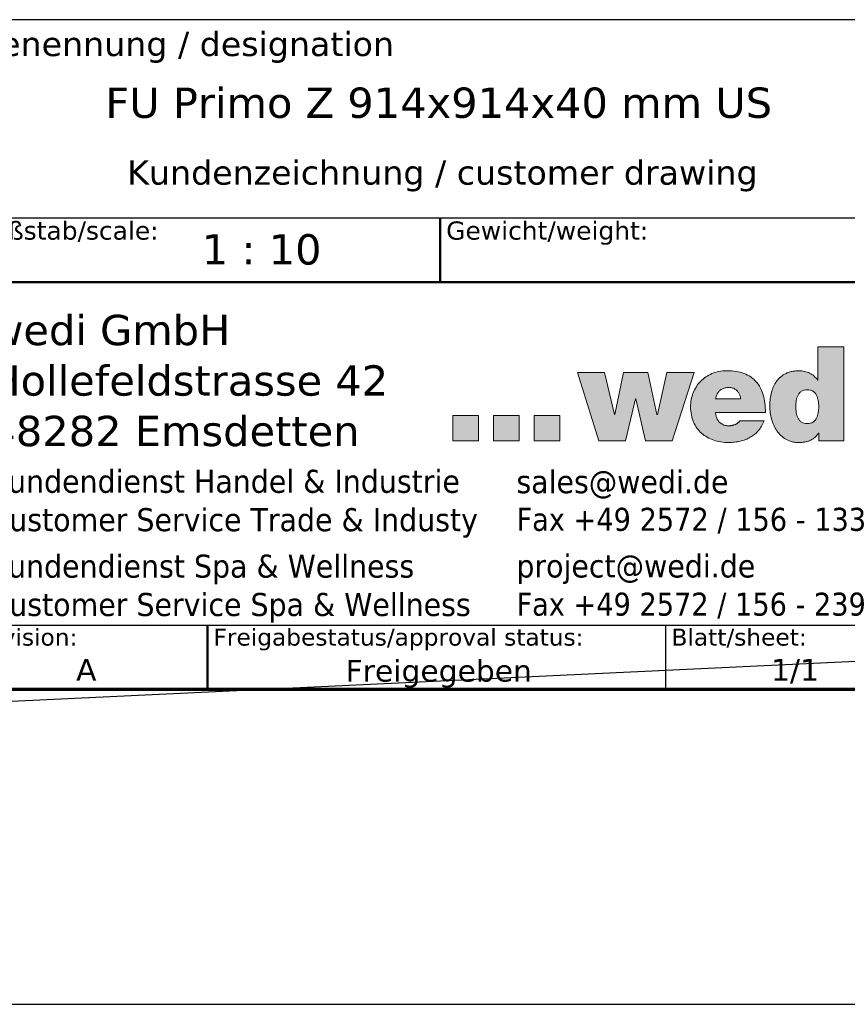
# Model space of a CAD drawing. Header units: millimetres. Extents: x -4572 to 4572, y -200 to 2910.
# Tile 3 of 14: x 1293 to 1976, y -200 to 613. Entities that reach past the tile are written whole.
import ezdxf
from ezdxf.enums import TextEntityAlignment as Align

# ---------------------------------------------------------------- set-up
doc = ezdxf.new("R2010")
doc.units = ezdxf.units.MM
doc.header["$LTSCALE"] = 10
doc.layers.get('0').update_dxf_attribs({"lineweight": 25})
for name, color, linetype, lineweight in [('AM_BOR', 7, 'Continuous', 25), ('Ebene 1', 7, 'Continuous', 25), ('Rahmen (ISO)', 7, 'Continuous', 70), ('Schraffur (ISO)', 7, 'Continuous', 18), ('Titel (ISO)', 7, 'Continuous', 50)]:
    doc.layers.add(name, color=color, linetype=linetype, lineweight=lineweight)
doc.styles.add('Notiztext 3.5', font='verdana.ttf')
doc.styles.add('Pfeiltext', font='verdana.ttf')
doc.styles.get("Standard").update_dxf_attribs({"font": 'verdana.ttf'})
doc.styles.add('Textstil26', font='verdana.ttf')
doc.styles.add('Textstil29', font='verdana.ttf')
doc.styles.add('Textstil30', font='verdana.ttf')
doc.styles.add('Textstil32', font='verdana.ttf', dxfattribs={"width": 0.800000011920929})
doc.styles.add('Textstil69', font='verdana.ttf')
doc.styles.add('Textstil76', font='verdana.ttf')
doc.styles.add('Textstil77', font='verdana.ttf')

# ---------------------------------------------------------------- blocks, each defined once
blk = doc.blocks.new('Ränder wedi_Zeichnungsrahmen')
at = {"layer": 'Rahmen (ISO)'}
blk.add_line((20, 6.000000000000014), (204.0000000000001, 6.000000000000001), dxfattribs=at)
blk = doc.blocks.new('Schriftfelder wedi Standard - Inch_Zoll ohne Toleranz')
at = {"layer": 'Schraffur (ISO)'}
h = blk.add_hatch(color=256, dxfattribs=at)
edge = h.paths.add_edge_path(flags=0)
edge.add_spline(control_points=[(-14.52667125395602, 20.66840562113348), (-14.43853187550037, 20.66938654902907), (-14.27227690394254, 20.68576383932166), (-14.0504047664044, 20.78063660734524), (-13.87983190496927, 20.92884998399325), (-13.75575909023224, 21.11674646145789), (-13.66996082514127, 21.33305740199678), (-13.59673058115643, 21.65184943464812), (-13.57128099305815, 22.06815680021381), (-13.5968381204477, 22.48384239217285), (-13.67005038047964, 22.79948014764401), (-13.75586729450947, 23.01437309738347), (-13.87998048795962, 23.20126289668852), (-14.05047962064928, 23.34898454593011), (-14.27248856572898, 23.44308794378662), (-14.52655678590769, 23.47029644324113), (-14.78051758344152, 23.4431028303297), (-15.00217526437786, 23.34897697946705), (-15.17228165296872, 23.20122858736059), (-15.29599934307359, 23.01433122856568), (-15.38146609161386, 22.7994471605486), (-15.45430939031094, 22.48380037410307), (-15.47963015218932, 22.06815759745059), (-15.45441632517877, 21.65188870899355), (-15.38155514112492, 21.33309439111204), (-15.29610711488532, 21.11677442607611), (-15.17243001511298, 20.92893441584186), (-15.00225028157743, 20.78045669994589), (-14.78072906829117, 20.68654297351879), (-14.61469817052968, 20.66742594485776), (-14.52667125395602, 20.66840562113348)], knot_values=[0, 0, 0, 0, 0.0346990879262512, 0.06491375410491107, 0.0934503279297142, 0.1223786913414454, 0.1527168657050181, 0.1845959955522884, 0.2507762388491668, 0.3161622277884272, 0.3477906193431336, 0.3779607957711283, 0.4067911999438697, 0.4352832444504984, 0.4654853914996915, 0.5001835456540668, 0.5348374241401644, 0.564994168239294, 0.5934474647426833, 0.6222501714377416, 0.6524035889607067, 0.6840236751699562, 0.7494071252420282, 0.8155848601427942, 0.8474557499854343, 0.877777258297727, 0.9066780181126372, 0.935175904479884, 0.965345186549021, 1, 1, 1, 1], degree=3, periodic=0)
edge = h.paths.add_edge_path()
edge.add_line((-13.65632898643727, 26.99831171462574), (-13.65632898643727, 24.2617700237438))
edge.add_line((-13.65632898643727, 24.26177002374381), (-13.67936230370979, 24.26177002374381))
edge.add_spline(control_points=[(-13.67936230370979, 24.26177002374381), (-13.77009829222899, 24.37447881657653), (-13.9524733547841, 24.60101818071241), (-14.32946908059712, 24.83916499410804), (-14.75776874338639, 24.99128241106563), (-15.17835598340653, 25.03343257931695), (-15.55142300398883, 25.01199902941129), (-15.86132548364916, 24.95979536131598), (-16.14138031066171, 24.87410281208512), (-16.47002703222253, 24.72328041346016), (-16.8226567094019, 24.46384015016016), (-17.14492027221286, 24.06240012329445), (-17.37325773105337, 23.60366973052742), (-17.52198535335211, 23.10991670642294), (-17.60255212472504, 22.60178394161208), (-17.62968364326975, 22.08204305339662), (-17.59542235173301, 21.55477613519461), (-17.48693687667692, 21.02781905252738), (-17.30632701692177, 20.52436808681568), (-17.05094934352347, 20.06374517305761), (-16.71802033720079, 19.66581275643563), (-16.30375702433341, 19.352351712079), (-15.8955615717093, 19.18600351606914), (-15.53861113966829, 19.11703323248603), (-15.22903299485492, 19.10026254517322), (-14.90945249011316, 19.11602352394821), (-14.60285456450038, 19.16455785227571), (-14.34862435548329, 19.24219304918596), (-14.08280751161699, 19.36999560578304), (-13.82682896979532, 19.57642084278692), (-13.67542755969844, 19.77326028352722), (-13.60400329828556, 19.86612012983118)], knot_values=[0, 0, 0, 0, 0.04315465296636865, 0.08673881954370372, 0.1316451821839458, 0.178540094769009, 0.2124042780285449, 0.2435730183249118, 0.2725919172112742, 0.2999959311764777, 0.3517792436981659, 0.4022063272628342, 0.4530110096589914, 0.5045812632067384, 0.5563214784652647, 0.6070023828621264, 0.6604428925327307, 0.7143792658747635, 0.7678791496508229, 0.8203112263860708, 0.8715817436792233, 0.9224217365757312, 0.974633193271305, 1.002175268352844, 1.031199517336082, 1.067419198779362, 1.097992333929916, 1.124095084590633, 1.14686653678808, 1.186158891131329, 1.221249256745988, 1.221249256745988, 1.221249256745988, 1.221249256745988], degree=3, periodic=0)
edge.add_line((-13.60400329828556, 19.86612012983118), (-13.58155415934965, 19.86612012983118))
edge.add_line((-13.58155415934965, 19.86612012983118), (-13.58155415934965, 19.24739181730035))
edge.add_line((-13.58155415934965, 19.24739181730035), (-11.50872251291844, 19.24739181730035))
edge.add_line((-11.50872251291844, 19.24739181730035), (-11.50872251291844, 26.99831171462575))
edge.add_line((-11.50872251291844, 26.99831171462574), (-13.65632898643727, 26.99831171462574))
for points in [[(-33.50274479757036, 24.89226535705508), (-31.74361691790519, 19.25673867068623), (-29.5392199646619, 19.25673867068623), (-28.7035945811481, 22.72129175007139), (-28.68281452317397, 22.72129175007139), (-27.86738501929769, 19.25673867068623), (-25.66494923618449, 19.25673867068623), (-23.8721893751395, 24.89226535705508), (-26.10909168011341, 24.89226535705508), (-26.88984602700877, 21.40772503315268), (-26.93365940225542, 21.40772503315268), (-27.6831602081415, 24.89226535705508), (-29.69160705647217, 24.89226535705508), (-30.4069751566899, 21.40772503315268), (-30.42800557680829, 21.40772503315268), (-31.26396477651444, 24.89226535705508)], [(-41.67694362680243, 21.33945962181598), (-43.77810792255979, 21.33945962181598), (-43.77810792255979, 19.23771114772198), (-41.67694362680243, 19.23771114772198)], [(-38.31645774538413, 21.33945962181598), (-40.41762204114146, 21.33945962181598), (-40.41762204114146, 19.25673867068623), (-38.31645774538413, 19.25673867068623)], [(-34.95739058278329, 21.33945962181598), (-34.95739058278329, 19.25673867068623), (-37.05684407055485, 19.25673867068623), (-37.05684407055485, 21.33945962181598)]]:
    blk.add_hatch(color=256, dxfattribs=at).paths.add_polyline_path(points)
h = blk.add_hatch(color=256, dxfattribs=at)
edge = h.paths.add_edge_path(flags=0)
edge.add_spline(control_points=[(-20.98426204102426, 23.64450215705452), (-20.93361218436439, 23.64454974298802), (-20.83437356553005, 23.63754410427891), (-20.69147196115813, 23.60588274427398), (-20.55957938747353, 23.5548363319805), (-20.43987860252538, 23.48610563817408), (-20.33350778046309, 23.4013683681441), (-20.24149284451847, 23.30219102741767), (-20.16524251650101, 23.19053605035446), (-20.10469144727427, 23.06678253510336), (-20.06540926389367, 22.93726973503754), (-20.03723755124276, 22.81162278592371), (-20.04818145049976, 22.7487896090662), (-20.03186208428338, 22.69787830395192), (-20.05383970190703, 22.70000191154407), (-20.08154656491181, 22.69841984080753), (-20.13424444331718, 22.69940583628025), (-20.20583445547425, 22.69897524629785), (-20.33532407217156, 22.69918562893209), (-20.52850526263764, 22.69905292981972), (-20.78674112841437, 22.69910726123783), (-21.0652178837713, 22.69908162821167), (-21.34366291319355, 22.69912245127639), (-21.60198283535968, 22.6990007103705), (-21.79495383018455, 22.69930830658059), (-21.9247773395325, 22.69881928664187), (-21.99568389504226, 22.69982032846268), (-22.04994681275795, 22.69752804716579), (-22.07514250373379, 22.70120611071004), (-22.09317685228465, 22.69769359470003), (-22.08774736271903, 22.71288525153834), (-22.08593480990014, 22.74504617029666), (-22.06336486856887, 22.83756191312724), (-22.03018547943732, 22.96177174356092), (-21.97088271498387, 23.10334015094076), (-21.89801107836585, 23.22865513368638), (-21.81015043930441, 23.33869654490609), (-21.70763393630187, 23.43258354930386), (-21.59050083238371, 23.50991948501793), (-21.45897585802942, 23.57030233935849), (-21.31323256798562, 23.61347009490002), (-21.15340026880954, 23.6392758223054), (-21.04198039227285, 23.64444793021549), (-20.98426204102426, 23.64450215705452)], knot_values=[-1, -1, -1, -1, -0.9705218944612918, -0.9423438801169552, -0.915116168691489, -0.8885306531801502, -0.8623203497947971, -0.8362542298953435, -0.81012821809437, -0.7837536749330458, -0.7569448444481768, -0.7295066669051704, -0.7154766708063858, -0.7107476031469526, -0.7096778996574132, -0.703909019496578, -0.6937109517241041, -0.6795758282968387, -0.6619957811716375, -0.6184694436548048, -0.5670689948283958, -0.5117314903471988, -0.4563939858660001, -0.4049935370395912, -0.3614671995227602, -0.3438871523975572, -0.3297520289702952, -0.3195539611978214, -0.3137850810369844, -0.3127153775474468, -0.311324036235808, -0.3071444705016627, -0.2907787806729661, -0.2596290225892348, -0.2302953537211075, -0.2023696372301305, -0.1753595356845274, -0.1487009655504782, -0.1217865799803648, -0.09400495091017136, -0.06477885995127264, -0.03359195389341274, 0, 0, 0, 0], degree=3, periodic=0)
edge = h.paths.add_edge_path()
edge.add_line((-17.97782995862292, 21.58172672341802), (-22.100626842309, 21.58172672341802))
edge.add_spline(control_points=[(-22.10062684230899, 21.58172672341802), (-22.09664542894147, 21.54234334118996), (-22.088802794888, 21.46476549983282), (-22.06743743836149, 21.35143565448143), (-22.03917629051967, 21.24315814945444), (-22.00338687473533, 21.14037833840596), (-21.96024097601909, 21.04347960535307), (-21.909701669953, 20.95286696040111), (-21.85178543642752, 20.86894745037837), (-21.78649809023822, 20.79213631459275), (-21.71385568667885, 20.72285415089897), (-21.6338830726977, 20.66152563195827), (-21.54661618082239, 20.6085688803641), (-21.45210002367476, 20.56441208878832), (-21.35038417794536, 20.52940632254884), (-21.24151856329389, 20.50415375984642), (-21.12554475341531, 20.48820588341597), (-21.0457855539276, 20.48631767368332), (-21.0048751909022, 20.48534916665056)], knot_values=[0, 0, 0, 0, 0.01187078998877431, 0.02338321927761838, 0.03455617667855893, 0.04541550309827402, 0.05599510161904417, 0.06633797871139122, 0.07649707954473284, 0.08653574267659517, 0.09652758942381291, 0.1065557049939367, 0.1167110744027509, 0.1270903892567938, 0.1377934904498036, 0.148920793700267, 0.1605710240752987, 0.1728394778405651, 0.1728394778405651, 0.1728394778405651, 0.1728394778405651], degree=3, periodic=0)
edge.add_spline(control_points=[(-21.0048751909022, 20.48534916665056), (-20.98301148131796, 20.48564678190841), (-20.93911252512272, 20.48624434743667), (-20.87321772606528, 20.49103222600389), (-20.80729502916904, 20.4986756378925), (-20.7416885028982, 20.50947293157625), (-20.67674201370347, 20.52336066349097), (-20.61279936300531, 20.54037314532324), (-20.55020418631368, 20.56051897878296), (-20.48930006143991, 20.58381436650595), (-20.43043028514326, 20.61027429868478), (-20.37393915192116, 20.63991583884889), (-20.32016824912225, 20.672755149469), (-20.26947171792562, 20.70881729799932), (-20.22216294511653, 20.74810149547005), (-20.17871366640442, 20.79070807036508), (-20.13902540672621, 20.83636901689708), (-20.11643447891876, 20.86956554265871), (-20.10515709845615, 20.88613723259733)], knot_values=[0, 0, 0, 0, 0.006558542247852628, 0.01316854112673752, 0.01980974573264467, 0.026462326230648, 0.03310723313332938, 0.03972657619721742, 0.04630403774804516, 0.05282533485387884, 0.05927874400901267, 0.06565570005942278, 0.07195147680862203, 0.07816594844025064, 0.08430441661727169, 0.09037846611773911, 0.09640678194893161, 0.1024158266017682, 0.1024158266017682, 0.1024158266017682, 0.1024158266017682], degree=3, periodic=0)
edge.add_line((-20.10515709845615, 20.88613723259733), (-18.09666852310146, 20.88613723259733))
edge.add_spline(control_points=[(-18.09666852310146, 20.88613723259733), (-18.15657729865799, 20.74144782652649), (-18.27376587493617, 20.4584184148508), (-18.54048143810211, 20.08909333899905), (-18.85779971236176, 19.77903811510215), (-19.22363462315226, 19.52933145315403), (-19.62803331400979, 19.33775410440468), (-20.06365333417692, 19.20286633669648), (-20.52289057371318, 19.12303600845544), (-21.05493586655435, 19.09439596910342), (-21.63870943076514, 19.13647766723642), (-22.24542184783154, 19.28110726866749), (-22.79072239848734, 19.52169443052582), (-23.26320117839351, 19.85642300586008), (-23.65035965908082, 20.28322484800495), (-23.93944383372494, 20.79856111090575), (-24.11771022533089, 21.39756035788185), (-24.17350250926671, 22.0264958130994), (-24.11979115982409, 22.64393569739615), (-23.95865744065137, 23.20773782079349), (-23.69880157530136, 23.71870812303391), (-23.34656155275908, 24.16462550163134), (-22.90909115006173, 24.53309201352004), (-22.39354934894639, 24.81074187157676), (-21.80755023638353, 24.98684939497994), (-21.13089921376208, 25.04225984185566), (-20.42695935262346, 24.99075721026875), (-19.74705616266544, 24.82468954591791), (-19.17679961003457, 24.53937773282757), (-18.71862883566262, 24.13937963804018), (-18.37368699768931, 23.63253413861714), (-18.13866399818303, 23.02892947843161), (-17.99994632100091, 22.33443044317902), (-17.98546046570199, 21.84142182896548), (-17.97782995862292, 21.58172672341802)], knot_values=[0, 0, 0, 0, 0.04684472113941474, 0.09163375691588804, 0.1355175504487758, 0.1793897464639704, 0.2238614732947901, 0.2692816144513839, 0.3157834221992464, 0.3633384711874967, 0.4288298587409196, 0.4906578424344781, 0.5495484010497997, 0.606551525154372, 0.663101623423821, 0.7210033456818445, 0.7823195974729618, 0.8491983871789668, 0.909267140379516, 0.9672890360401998, 1.024005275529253, 1.080171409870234, 1.136633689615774, 1.194395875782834, 1.254659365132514, 1.318824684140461, 1.396986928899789, 1.4655512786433, 1.527499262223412, 1.586410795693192, 1.646021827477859, 1.709592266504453, 1.779522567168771, 1.85736013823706, 1.85736013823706, 1.85736013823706, 1.85736013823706], degree=3, periodic=0)
at = {"layer": 'AM_BOR', "color": 7}
for p, q in [((-4.835435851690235, 53.99550874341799), (-188.8354355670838, 53.99550874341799)), ((-188.8354355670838, 37.64550874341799), (-4.835435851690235, 37.64550874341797)), ((-130.1354355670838, 4.045508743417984), (-4.835435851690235, 4.045508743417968)), ((-26.23543585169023, 4.045508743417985), (-26.23543585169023, -1.254491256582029)), ((-188.8354355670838, -1.254491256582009), (-4.835435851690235, -1.254491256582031))]:
    blk.add_line(p, q, dxfattribs=at)
at = {"layer": 'Ebene 1', "lineweight": 5}
for p, q in [((-31.74361691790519, 19.25673867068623), (-33.50274479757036, 24.89226535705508)), ((-33.50274479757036, 24.89226535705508), (-31.26396477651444, 24.89226535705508)), ((-31.26396477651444, 24.89226535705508), (-30.42800557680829, 21.40772503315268)), ((-30.4069751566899, 21.40772503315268), (-29.69160705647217, 24.89226535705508)), ((-29.69160705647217, 24.89226535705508), (-27.6831602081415, 24.89226535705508)), ((-27.6831602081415, 24.89226535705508), (-26.93365940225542, 21.40772503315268)), ((-26.88984602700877, 21.40772503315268), (-26.10909168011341, 24.89226535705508)), ((-26.10909168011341, 24.89226535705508), (-23.8721893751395, 24.89226535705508)), ((-23.8721893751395, 24.89226535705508), (-25.66494923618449, 19.25673867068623)), ((-28.7035945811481, 22.72129175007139), (-29.5392199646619, 19.25673867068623)), ((-28.68281452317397, 22.72129175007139), (-28.7035945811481, 22.72129175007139)), ((-27.86738501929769, 19.25673867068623), (-28.68281452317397, 22.72129175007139)), ((-41.67694362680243, 21.33945962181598), (-43.77810792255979, 21.33945962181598)), ((-43.77810792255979, 21.33945962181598), (-43.77810792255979, 19.23771114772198)), ((-41.67694362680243, 19.23771114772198), (-41.67694362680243, 21.33945962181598)), ((-38.31645774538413, 21.33945962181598), (-40.41762204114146, 21.33945962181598)), ((-40.41762204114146, 21.33945962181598), (-40.41762204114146, 19.25673867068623)), ((-38.31645774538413, 19.25673867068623), (-38.31645774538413, 21.33945962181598)), ((-37.05684407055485, 21.33945962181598), (-37.05684407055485, 19.25673867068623)), ((-34.95739058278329, 21.33945962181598), (-37.05684407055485, 21.33945962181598)), ((-34.95739058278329, 19.25673867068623), (-34.95739058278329, 21.33945962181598)), ((-30.42800557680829, 21.40772503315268), (-30.4069751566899, 21.40772503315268)), ((-26.93365940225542, 21.40772503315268), (-26.88984602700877, 21.40772503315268)), ((-43.77810792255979, 19.23771114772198), (-41.67694362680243, 19.23771114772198)), ((-40.41762204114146, 19.25673867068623), (-38.31645774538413, 19.25673867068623)), ((-37.05684407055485, 19.25673867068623), (-34.95739058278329, 19.25673867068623)), ((-29.5392199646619, 19.25673867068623), (-31.74361691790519, 19.25673867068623)), ((-25.66494923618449, 19.25673867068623), (-27.86738501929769, 19.25673867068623))]:
    blk.add_line(p, q, dxfattribs=at)
for points in [[(-13.65632898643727, 26.99831171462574), (-13.65632898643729, 26.99046152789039), (-13.65632898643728, 26.96757906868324), (-13.65632898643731, 26.93066648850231), (-13.65632898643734, 26.8807259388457), (-13.65632898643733, 26.81875957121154), (-13.65632898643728, 26.74576953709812), (-13.65632898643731, 26.6627579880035), (-13.65632898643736, 26.57072707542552), (-13.65632898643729, 26.36361576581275), (-13.65632898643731, 26.13245282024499), (-13.65632898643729, 25.63004086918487), (-13.65632898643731, 25.12762891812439), (-13.65632898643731, 24.8964659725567), (-13.65632898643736, 24.68935466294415), (-13.65632898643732, 24.59732375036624), (-13.65632898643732, 24.51431220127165), (-13.65632898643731, 24.44132216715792), (-13.65632898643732, 24.37935579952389), (-13.65632898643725, 24.32941524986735), (-13.65632898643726, 24.29250266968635), (-13.65632898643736, 24.26962021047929), (-13.65632898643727, 24.26177002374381)], [(-11.50872251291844, 26.99831171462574), (-11.51488324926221, 26.99831171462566), (-11.53284114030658, 26.99831171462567), (-11.56180970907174, 26.9983117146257), (-11.60100247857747, 26.99831171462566), (-11.64963297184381, 26.9983117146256), (-11.70691471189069, 26.99831171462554), (-11.77206122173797, 26.99831171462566), (-11.84428602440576, 26.99831171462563), (-12.00682460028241, 26.99831171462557), (-12.18823862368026, 26.99831171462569), (-12.58252574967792, 26.99831171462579), (-12.97681287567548, 26.99831171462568), (-13.15822689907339, 26.99831171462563), (-13.32076547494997, 26.99831171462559), (-13.39299027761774, 26.99831171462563), (-13.45813678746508, 26.99831171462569), (-13.51541852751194, 26.99831171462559), (-13.56404902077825, 26.99831171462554), (-13.60324179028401, 26.99831171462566), (-13.63221035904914, 26.99831171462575), (-13.65016825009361, 26.99831171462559), (-13.65632898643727, 26.99831171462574)], [(-11.50872251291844, 19.24739181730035), (-11.50872251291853, 19.26962651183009), (-11.5087225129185, 19.33443828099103), (-11.50872251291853, 19.43898865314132), (-11.50872251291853, 19.58043915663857), (-11.50872251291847, 19.75595131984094), (-11.50872251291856, 19.96268667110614), (-11.50872251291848, 20.19780673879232), (-11.50872251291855, 20.45847305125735), (-11.50872251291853, 21.04509052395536), (-11.50872251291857, 21.69983131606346), (-11.50872251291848, 23.1228517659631), (-11.50872251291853, 24.5458722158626), (-11.50872251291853, 25.20061300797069), (-11.50872251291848, 25.78723048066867), (-11.50872251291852, 26.04789679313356), (-11.50872251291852, 26.28301686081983), (-11.50872251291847, 26.48975221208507), (-11.50872251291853, 26.66526437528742), (-11.50872251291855, 26.80671487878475), (-11.50872251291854, 26.911265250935), (-11.50872251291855, 26.97607702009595), (-11.50872251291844, 26.99831171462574)], [(-17.97782995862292, 21.58172672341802), (-18.02361444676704, 22.35875473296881), (-18.16337569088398, 23.04394922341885), (-18.40072536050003, 23.63368238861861), (-18.73927512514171, 24.12432642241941), (-19.18263665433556, 24.51225351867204), (-19.73442161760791, 24.7938358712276), (-20.39824168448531, 24.96544567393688), (-21.17770852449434, 25.02345512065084), (-21.81649302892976, 24.9628484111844), (-22.39353881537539, 24.78910441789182), (-22.90162352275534, 24.5143373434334), (-23.33352478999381, 24.15066139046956), (-23.68202025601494, 23.71019076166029), (-23.93988755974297, 23.20503965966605), (-24.09990434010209, 22.64732228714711), (-24.15484823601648, 22.04915284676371), (-24.09297928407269, 21.38323281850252), (-23.91451492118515, 20.7966164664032), (-23.63016888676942, 20.29222745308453), (-23.25065492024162, 19.87298944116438), (-22.78668676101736, 19.54182609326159), (-22.24897814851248, 19.30166107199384), (-21.64824282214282, 19.15541803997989), (-20.995194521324, 19.10602065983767), (-20.52039135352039, 19.13267061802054), (-20.06241428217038, 19.21328584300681), (-19.62891989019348, 19.34886436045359), (-19.2275647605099, 19.54040419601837), (-18.86600547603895, 19.78890337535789), (-18.5518986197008, 20.09535992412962), (-18.29290077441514, 20.46077186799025), (-18.09666852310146, 20.88613723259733)], [(-13.67936230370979, 24.26177002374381), (-13.96791249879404, 24.58266127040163), (-14.33211900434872, 24.82205963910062), (-14.75550486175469, 24.97173447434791), (-15.22159311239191, 25.02345512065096), (-15.55973561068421, 25.0050719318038), (-15.86683161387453, 24.95177013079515), (-16.14415481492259, 24.86632136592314), (-16.3929789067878, 24.7514972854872), (-16.81022453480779, 24.4448097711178), (-17.12875804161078, 24.05388077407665), (-17.35876897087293, 23.60088348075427), (-17.51044686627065, 23.10799107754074), (-17.59398127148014, 22.59737675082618), (-17.61956173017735, 22.09121368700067), (-17.58335978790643, 21.55803620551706), (-17.47431126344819, 21.02981120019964), (-17.29175211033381, 20.52692362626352), (-17.03501828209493, 20.06975843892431), (-16.70344573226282, 19.67870059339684), (-16.2963704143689, 19.37413504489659), (-15.81312828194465, 19.17644674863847), (-15.54273714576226, 19.12405186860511), (-15.25305528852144, 19.10602065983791), (-14.89130415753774, 19.12398316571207), (-14.58975729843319, 19.17439299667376), (-14.34054395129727, 19.25203362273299), (-14.13579335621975, 19.35168851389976), (-13.82819738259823, 19.59617497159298), (-13.60400329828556, 19.86612012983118)], [(-13.65632898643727, 24.26177002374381), (-13.65639506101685, 24.26177002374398), (-13.65658766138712, 24.26177002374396), (-13.65689835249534, 24.261770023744), (-13.65731869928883, 24.26177002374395), (-13.65784026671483, 24.26177002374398), (-13.65845461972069, 24.26177002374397), (-13.65915332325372, 24.26177002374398), (-13.65992794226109, 24.26177002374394), (-13.66167118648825, 24.26177002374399), (-13.66361687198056, 24.26177002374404), (-13.66784564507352, 24.26177002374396), (-13.67207441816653, 24.26177002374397), (-13.6740201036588, 24.26177002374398), (-13.67576334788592, 24.26177002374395), (-13.67653796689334, 24.26177002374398), (-13.67723667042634, 24.26177002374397), (-13.67785102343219, 24.26177002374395), (-13.67837259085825, 24.26177002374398), (-13.67879293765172, 24.26177002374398), (-13.67910362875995, 24.26177002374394), (-13.67929622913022, 24.26177002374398), (-13.67936230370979, 24.26177002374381)], [(-21.0048751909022, 20.48534916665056), (-21.12744638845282, 20.49062148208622), (-21.24290585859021, 20.50617453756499), (-21.35123220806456, 20.53161249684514), (-21.45240404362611, 20.56653952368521), (-21.54639997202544, 20.61055978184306), (-21.63319860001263, 20.66327743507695), (-21.71277853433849, 20.72429664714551), (-21.78511838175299, 20.79322158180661), (-21.85019674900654, 20.86965640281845), (-21.90799224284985, 20.95320527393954), (-21.95848347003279, 21.04347235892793), (-22.00164903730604, 21.14006182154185), (-22.03746755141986, 21.24257782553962), (-22.06591761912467, 21.3506245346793), (-22.08697784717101, 21.46380611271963), (-22.10062684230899, 21.58172672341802)], [(-22.10062684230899, 21.58172672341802), (-22.08879997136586, 21.581726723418), (-22.05432590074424, 21.58172672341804), (-21.99871444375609, 21.58172672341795), (-21.9234754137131, 21.58172672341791), (-21.83011862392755, 21.58172672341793), (-21.72015388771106, 21.58172672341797), (-21.59509101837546, 21.58172672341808), (-21.45643982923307, 21.5817267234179), (-21.14441174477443, 21.58172672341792), (-20.7961481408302, 21.58172672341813), (-20.03922840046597, 21.58172672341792), (-19.28230866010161, 21.58172672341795), (-18.93404505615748, 21.58172672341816), (-18.62201697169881, 21.58172672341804), (-18.48336578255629, 21.58172672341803), (-18.35830291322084, 21.58172672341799), (-18.24833817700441, 21.58172672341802), (-18.15498138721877, 21.58172672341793), (-18.07974235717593, 21.58172672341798), (-18.02413090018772, 21.58172672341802), (-17.98965682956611, 21.58172672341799), (-17.97782995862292, 21.58172672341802)], [(-20.10515709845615, 20.88613723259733), (-20.13993296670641, 20.83713212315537), (-20.17918589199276, 20.79137988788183), (-20.22256954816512, 20.74886793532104), (-20.26973760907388, 20.70958367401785), (-20.32034374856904, 20.67351451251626), (-20.37404164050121, 20.64064785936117), (-20.43048495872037, 20.61097112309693), (-20.48932737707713, 20.58447171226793), (-20.55022256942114, 20.56113703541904), (-20.61282420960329, 20.54095450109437), (-20.67678597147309, 20.52391151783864), (-20.74176152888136, 20.5099954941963), (-20.80740455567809, 20.4991938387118), (-20.87336872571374, 20.49149395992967), (-20.93930771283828, 20.48688326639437), (-21.0048751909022, 20.48534916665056)], [(-18.09666852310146, 20.88613723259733), (-18.10243017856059, 20.88613723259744), (-18.11922479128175, 20.88613723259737), (-18.14631683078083, 20.88613723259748), (-18.18297076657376, 20.88613723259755), (-18.22845106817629, 20.88613723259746), (-18.2820222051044, 20.88613723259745), (-18.34294864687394, 20.88613723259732), (-18.41049486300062, 20.88613723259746), (-18.56250449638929, 20.88613723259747), (-18.73216686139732, 20.88613723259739), (-19.10091281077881, 20.88613723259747), (-19.46965876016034, 20.88613723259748), (-19.63932112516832, 20.88613723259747), (-19.79133075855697, 20.88613723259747), (-19.85887697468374, 20.88613723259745), (-19.91980341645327, 20.88613723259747), (-19.9733745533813, 20.88613723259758), (-20.01885485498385, 20.88613723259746), (-20.05550879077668, 20.88613723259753), (-20.08260083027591, 20.88613723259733), (-20.09939544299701, 20.88613723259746), (-20.10515709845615, 20.88613723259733)], [(-13.60400329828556, 19.86612012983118), (-13.60393889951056, 19.86612012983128), (-13.6037511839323, 19.86612012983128), (-13.60344837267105, 19.86612012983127), (-13.60303868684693, 19.86612012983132), (-13.60253034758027, 19.86612012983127), (-13.60193157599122, 19.86612012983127), (-13.6012505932, 19.86612012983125), (-13.60049562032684, 19.86612012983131), (-13.59879658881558, 19.86612012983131), (-13.59690025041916, 19.86612012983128), (-13.59277872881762, 19.86612012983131), (-13.5886572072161, 19.86612012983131), (-13.58676086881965, 19.86612012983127), (-13.58506183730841, 19.86612012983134), (-13.58430686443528, 19.86612012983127), (-13.58362588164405, 19.86612012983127), (-13.583027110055, 19.8661201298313), (-13.58251877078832, 19.86612012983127), (-13.58210908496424, 19.86612012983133), (-13.58180627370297, 19.86612012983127), (-13.58161855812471, 19.86612012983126), (-13.58155415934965, 19.86612012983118)], [(-13.58155415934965, 19.86612012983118), (-13.58155415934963, 19.86434521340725), (-13.58155415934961, 19.85917152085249), (-13.58155415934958, 19.85082563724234), (-13.58155415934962, 19.83953414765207), (-13.58155415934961, 19.82552363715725), (-13.58155415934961, 19.80902069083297), (-13.58155415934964, 19.79025189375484), (-13.58155415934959, 19.76944383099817), (-13.5815541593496, 19.722616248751), (-13.58155415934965, 19.67035062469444), (-13.58155415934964, 19.55675597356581), (-13.58155415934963, 19.4431613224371), (-13.58155415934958, 19.39089569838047), (-13.5815541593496, 19.34406811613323), (-13.58155415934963, 19.32326005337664), (-13.58155415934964, 19.30449125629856), (-13.58155415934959, 19.28798830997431), (-13.58155415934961, 19.27397779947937), (-13.58155415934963, 19.26268630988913), (-13.58155415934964, 19.25434042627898), (-13.58155415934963, 19.24916673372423), (-13.58155415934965, 19.24739181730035)], [(-13.58155415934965, 19.24739181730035), (-13.57560792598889, 19.24739181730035), (-13.55827528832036, 19.24739181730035), (-13.53031533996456, 19.24739181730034), (-13.49248717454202, 19.24739181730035), (-13.44554988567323, 19.24739181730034), (-13.39026256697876, 19.24739181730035), (-13.32738431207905, 19.24739181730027), (-13.25767421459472, 19.24739181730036), (-13.10079486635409, 19.24739181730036), (-12.92569727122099, 19.24739181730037), (-12.54513833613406, 19.24739181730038), (-12.16457940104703, 19.2473918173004), (-11.98948180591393, 19.24739181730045), (-11.83260245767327, 19.24739181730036), (-11.76289236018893, 19.24739181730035), (-11.70001410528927, 19.24739181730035), (-11.64472678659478, 19.24739181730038), (-11.59778949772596, 19.24739181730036), (-11.55996133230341, 19.24739181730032), (-11.53200138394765, 19.24739181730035), (-11.51466874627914, 19.24739181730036), (-11.50872251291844, 19.24739181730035)]]:
    blk.add_spline(points, degree=3, dxfattribs=at)
for points, knots in [([(-20.98426204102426, 23.64450215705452), (-20.93361218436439, 23.64454974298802), (-20.83437356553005, 23.63754410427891), (-20.69147196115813, 23.60588274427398), (-20.55957938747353, 23.5548363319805), (-20.43987860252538, 23.48610563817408), (-20.33350778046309, 23.4013683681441), (-20.24149284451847, 23.30219102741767), (-20.16524251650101, 23.19053605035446), (-20.10469144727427, 23.06678253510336), (-20.06540926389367, 22.93726973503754), (-20.03723755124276, 22.81162278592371), (-20.04818145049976, 22.7487896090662), (-20.03186208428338, 22.69787830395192), (-20.05383970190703, 22.70000191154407), (-20.08154656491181, 22.69841984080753), (-20.13424444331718, 22.69940583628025), (-20.20583445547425, 22.69897524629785), (-20.33532407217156, 22.69918562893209), (-20.52850526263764, 22.69905292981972), (-20.78674112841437, 22.69910726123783), (-21.0652178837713, 22.69908162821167), (-21.34366291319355, 22.69912245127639), (-21.60198283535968, 22.6990007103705), (-21.79495383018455, 22.69930830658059), (-21.9247773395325, 22.69881928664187), (-21.99568389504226, 22.69982032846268), (-22.04994681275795, 22.69752804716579), (-22.07514250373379, 22.70120611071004), (-22.09317685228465, 22.69769359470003), (-22.08774736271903, 22.71288525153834), (-22.08593480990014, 22.74504617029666), (-22.06336486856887, 22.83756191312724), (-22.03018547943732, 22.96177174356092), (-21.97088271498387, 23.10334015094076), (-21.89801107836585, 23.22865513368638), (-21.81015043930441, 23.33869654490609), (-21.70763393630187, 23.43258354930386), (-21.59050083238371, 23.50991948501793), (-21.45897585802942, 23.57030233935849), (-21.31323256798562, 23.61347009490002), (-21.15340026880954, 23.6392758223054), (-21.04198039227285, 23.64444793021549), (-20.98426204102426, 23.64450215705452)], [0, 0, 0, 0, 0.02947810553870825, 0.05765611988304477, 0.08488383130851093, 0.1114693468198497, 0.1376796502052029, 0.1637457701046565, 0.18987178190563, 0.2162463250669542, 0.2430551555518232, 0.2704933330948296, 0.2845233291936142, 0.2892523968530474, 0.2903221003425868, 0.296090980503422, 0.3062890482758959, 0.3204241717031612, 0.3380042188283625, 0.3815305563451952, 0.4329310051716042, 0.4882685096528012, 0.5436060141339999, 0.5950064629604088, 0.6385328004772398, 0.6561128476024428, 0.6702479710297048, 0.6804460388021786, 0.6862149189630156, 0.6872846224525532, 0.688675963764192, 0.6928555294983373, 0.7092212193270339, 0.7403709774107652, 0.7697046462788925, 0.7976303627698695, 0.8246404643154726, 0.8512990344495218, 0.8782134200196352, 0.9059950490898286, 0.9352211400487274, 0.9664080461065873, 1, 1, 1, 1]), ([(-14.52667125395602, 20.66840562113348), (-14.61469817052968, 20.66742594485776), (-14.78072906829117, 20.68654297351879), (-15.00225028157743, 20.78045669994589), (-15.17243001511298, 20.92893441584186), (-15.29610711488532, 21.11677442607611), (-15.38155514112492, 21.33309439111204), (-15.45441632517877, 21.65188870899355), (-15.47963015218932, 22.06815759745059), (-15.45430939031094, 22.48380037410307), (-15.38146609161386, 22.7994471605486), (-15.29599934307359, 23.01433122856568), (-15.17228165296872, 23.20122858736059), (-15.00217526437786, 23.34897697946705), (-14.78051758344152, 23.4431028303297), (-14.52655678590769, 23.47029644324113), (-14.27248856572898, 23.44308794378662), (-14.05047962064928, 23.34898454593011), (-13.87998048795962, 23.20126289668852), (-13.75586729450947, 23.01437309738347), (-13.67005038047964, 22.79948014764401), (-13.5968381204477, 22.48384239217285), (-13.57128099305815, 22.06815680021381), (-13.59673058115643, 21.65184943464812), (-13.66996082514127, 21.33305740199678), (-13.75575909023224, 21.11674646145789), (-13.87983190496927, 20.92884998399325), (-14.0504047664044, 20.78063660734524), (-14.27227690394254, 20.68576383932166), (-14.43853187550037, 20.66938654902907), (-14.52667125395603, 20.66840562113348)], [0, 0, 0, 0, 0.03465481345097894, 0.06482409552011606, 0.09332198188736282, 0.1222227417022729, 0.1525442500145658, 0.1844151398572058, 0.2505928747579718, 0.3159763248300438, 0.3475964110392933, 0.3777498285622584, 0.4065525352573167, 0.4350058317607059, 0.4651625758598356, 0.4998164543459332, 0.5345146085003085, 0.5647167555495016, 0.5932088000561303, 0.6220392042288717, 0.6522093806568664, 0.6838377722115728, 0.7492237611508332, 0.8154040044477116, 0.8472831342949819, 0.8776213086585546, 0.9065496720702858, 0.9350862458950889, 0.9653009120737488, 1, 1, 1, 1])]:
    blk.add_open_spline(points, degree=3, knots=knots, dxfattribs=at)
at = {"layer": 'Titel (ISO)'}
for p, q in [((-44.83543585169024, 37.64550874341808), (-44.83543585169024, 32.33684717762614)), ((-84.03543585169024, 32.34550874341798), (-4.835435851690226, 32.34550874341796)), ((-64.03543585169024, 4.045508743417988), (-64.03543585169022, -1.254491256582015))]:
    blk.add_line(p, q, dxfattribs=at)
at = {"layer": 'AM_BOR', "color": 7, "style": 'Textstil29'}
blk.add_text('Benennung / designation', height=2.000000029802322, dxfattribs=at).set_placement((-83.03543585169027, 50.99550874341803))
at = {"layer": 'AM_BOR', "color": 7}
for tag, p, height, style in [('Zeichnungsnummer_001', (-173.2383905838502, 49.43305073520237), 3.00000011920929, 'Textstil30'), ('Artikelnummer_001', (-145.0642880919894, 44.44372461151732), 2.487309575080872, 'Textstil69')]:
    blk.add_attdef(tag, p, '', height=height, dxfattribs=dict(at, style=style))
blk.add_attdef('TITEL_001', (-72.4659930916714, 45.89634824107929), '', height=2.5, dxfattribs=at)
at = {"layer": 'AM_BOR', "color": 7, "style": 'Textstil69'}
blk.add_attdef('PROJEKT', text='', height=2.487309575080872, dxfattribs=at).set_placement((-144.8354355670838, 41.98281831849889), align=Align.TOP_LEFT)
at = {"layer": 'AM_BOR', "color": 7, "style": 'Textstil32', "width": 0.8}
for tag, p in [('ERSTELLUNGSDATUM_001', (-115.1472556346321, 28.69550873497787)), ('KONSTRUKTEUR_001', (-94.00716185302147, 28.67133143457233)), ('ERSTELLUNGSDATUM_001', (-115.3460467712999, 23.55467596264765)), ('KONSTRUKTEUR_001', (-94.00716185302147, 23.37133143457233))]:
    blk.add_attdef(tag, p, '', height=2.000000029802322, dxfattribs=at)
at = {"layer": 'AM_BOR', "color": 7, "style": 'Textstil32', "width": 0.7999999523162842}
for tag, p in [('KONTROLLDATUM', (-108.7354355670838, 19.09550874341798)), ('KONTROLLIERT_VON', (-92.73543585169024, 19.09550874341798))]:
    blk.add_attdef(tag, text='', height=2.000000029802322, dxfattribs=at).set_placement(p, align=Align.MIDDLE_CENTER)
at = {"layer": 'Titel (ISO)', "style": 'Notiztext 3.5'}
for s, insert, char_height, attachment_point in [('\\fVerdana|b0|i0;\\H1.5000;Maßstab/scale:', (-83.53543585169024, 37.34550874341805), 1.500000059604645, 1), ('\\fVerdana|b0|i0;\\H1.5000;Gewicht/weight:', (-44.33543585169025, 37.34550874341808), 1.500000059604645, 1), ('\\fVerdana|b0|i0;\\H1.4000;Revision:', (-83.53543585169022, 3.745508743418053), 1.400000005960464, 1), ('\\fVerdana|b0|i0;\\H1.4000;Freigabestatus/approval status:', (-63.53543585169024, 3.745508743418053), 1.400000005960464, 1), ('\\fVerdana|b0|i0;\\H1.4000;Blatt/sheet:', (-25.73543585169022, 3.745508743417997), 1.400000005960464, 1), ('\\fVerdana|b0|i0;\\H1.8000;1/1 ', (-15.53543585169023, 1.245508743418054), 1.800000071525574, 2)]:
    blk.add_mtext(s, dxfattribs=dict(at, insert=insert, char_height=char_height, attachment_point=attachment_point))
at = {"layer": 'Titel (ISO)', "color": 179, "true_color": 0x262659, "attachment_point": 4, "style": 'Pfeiltext'}
for s, insert, char_height, width, line_spacing_factor in [('\\fVerdana|b0|i0;\\H2.5000;wedi GmbH\\P\\fVerdana|b0|i0;\\H2.5000;Hollefeldstrasse 42\\P\\fVerdana|b0|i0;\\H2.5000;48282 Emsdetten', (-82.03543585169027, 24.20129111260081), 2.5, 33.30630943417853, 0.9995793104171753), ('\\fVerdana|b0|i0;\\W0.90;\\H1.9000;Kundendienst Handel & Industrie\\P\\fVerdana|b0|i0;\\W0.90;\\H1.9000;Customer Service Trade & Industy', (-82.03543585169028, 14.0490869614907), 1.899999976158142, 97.28764073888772, 0.9995792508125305), ('\\fVerdana|b0|i0;\\W0.90;\\H1.9000;Kundendienst Spa & Wellness\\P\\fVerdana|b0|i0;\\W0.90;\\H1.9000;Customer Service Spa & Wellness', (-82.03543585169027, 7.049086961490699), 1.899999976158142, 97.28764073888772, 0.9995792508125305)]:
    blk.add_mtext(s, dxfattribs=dict(at, insert=insert, char_height=char_height, width=width, line_spacing_factor=line_spacing_factor))
at = {"layer": 'Titel (ISO)', "color": 179, "true_color": 0x262659, "char_height": 1.899999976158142, "attachment_point": 4, "style": 'Pfeiltext'}
for s, insert, width in [('\\fVerdana|b0|i0;\\W0.90;\\H1.9000;sales@wedi.de', (-38.53543585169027, 15.64550874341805), 97.28764073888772), ('\\fVerdana|b0|i0;\\W0.90;\\H1.9000;Fax +49 2572 / 156 - 133', (-38.53543585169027, 12.64550874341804), 97.2876407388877), ('\\fVerdana|b0|i0;\\W0.90;\\H1.9000;project@wedi.de', (-38.53543585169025, 8.645508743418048), 97.28764073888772), ('\\fVerdana|b0|i0;\\W0.90;\\H1.9000;Fax +49 2572 / 156 - 239', (-38.53543585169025, 5.645508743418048), 97.28764073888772)]:
    blk.add_mtext(s, dxfattribs=dict(at, insert=insert, width=width))
at = {"layer": 'Titel (ISO)', "color": 7, "style": 'Pfeiltext'}
blk.add_attdef('BESCHREIBUNG_001', (-70.66377724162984, 40.38459537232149), '', height=2.000000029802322, dxfattribs=at)
at = {"layer": 'Titel (ISO)'}
for tag, p, height, style in [('Anfänglicher_Ansichtsmaßstab_001', (-64.5021920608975, 33.79513938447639), 2.5, 'Textstil26'), ('REVISIONSNUMMER_001', (-74.87694023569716, -0.5444913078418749), 1.790000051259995, 'Textstil77'), ('STATUS_001', (-52.63301829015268, -0.6250352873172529), 1.790000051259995, 'Textstil77')]:
    blk.add_attdef(tag, p, '', height=height, dxfattribs=dict(at, style=style))
at = {"layer": 'Titel (ISO)', "style": 'Textstil26'}
blk.add_attdef('<MASSE3;>', text='', height=2.5, dxfattribs=at).set_placement((-26.83543585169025, 36.34550874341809), align=Align.TOP_LEFT)
at = {"layer": 'Titel (ISO)', "style": 'Textstil76'}
for tag, p in [('MATERIAL', (-159.8354355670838, 35.345508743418)), ('FIRMA', (-159.8354355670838, 24.74550874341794)), ('Bauvorhaben', (-159.8354355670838, 19.44550874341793))]:
    blk.add_attdef(tag, text='', height=1.889999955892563, dxfattribs=at).set_placement(p, align=Align.TOP_CENTER)

msp = doc.modelspace()

# ---------------------------------------------------------------- linework, layer by layer
for p, q in [((4444.702953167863, 199.9999999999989), (764.7029531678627, 24.9999999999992)), ((609.9999999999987, -200.0000000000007), (4571.999999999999, -200.0000000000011))]:
    msp.add_line(p, q)

# ---------------------------------------------------------------- block references
at = {"xscale": 10, "yscale": 10, "zscale": 10}
msp.add_blockref('Ränder wedi_Zeichnungsrahmen', (0, 0), dxfattribs=at)
ref = msp.add_blockref('Schriftfelder wedi Standard - Inch_Zoll ohne Toleranz', (2088.354358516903, 72.54491256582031), dxfattribs=dict(xscale=10, yscale=10, zscale=10))
ref.add_attrib('Anfänglicher_Ansichtsmaßstab_001', '1 : 10', (1443.332437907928, 410.4963064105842), dxfattribs={"layer": 'Titel (ISO)', "height": 25, "style": 'Textstil26'})
ref.add_attrib('BESCHREIBUNG_001', 'Kundenzeichnung / customer drawing', (1381.716586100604, 476.3908662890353), dxfattribs={"layer": 'Titel (ISO)', "color": 7, "height": 20.00000029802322, "style": 'Pfeiltext'})
ref.add_attrib('TITEL_001', 'FU Primo Z 914x914x40 mm US', (1363.694427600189, 531.5083949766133), dxfattribs={"layer": 'AM_BOR', "color": 7, "height": 25})
ref.add_attrib('REVISIONSNUMMER_001', 'A', (1339.584956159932, 67.09999948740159), dxfattribs={"layer": 'Titel (ISO)', "height": 17.90000051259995, "style": 'Textstil77'})
ref.add_attrib('STATUS_001', 'Freigegeben', (1562.024175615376, 66.2945596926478), dxfattribs={"layer": 'Titel (ISO)', "height": 17.90000051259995, "style": 'Textstil77'})

doc.saveas('drawing.dxf')
